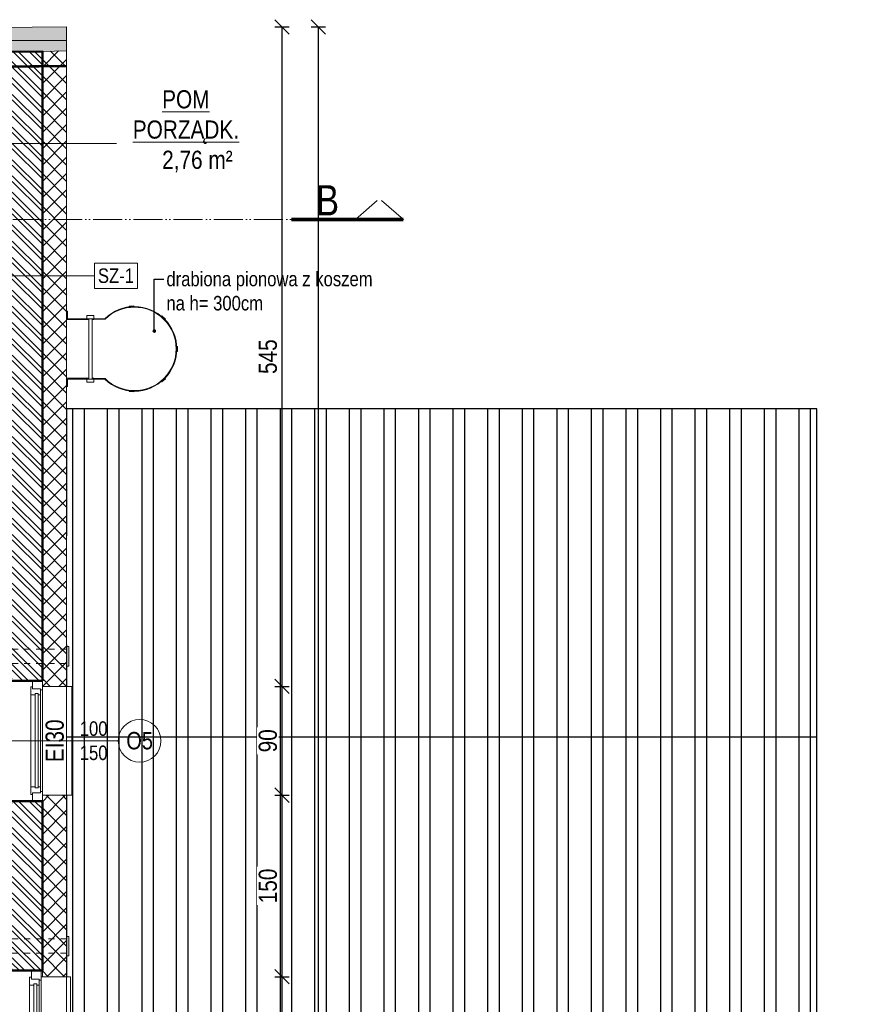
# Model space of a CAD drawing. Header units: millimetres. Extents: x 31175 to 52214, y -18116 to -5516.
# Tile 39 of 155: x 35409 to 36113, y -12639 to -11825. Entities that reach past the tile are written whole.
import ezdxf
from ezdxf import colors
from ezdxf.entities.mleader import LeaderData, LeaderLine
from ezdxf.math import Vec2, Vec3

# ---------------------------------------------------------------- set-up
doc = ezdxf.new("R2010")
doc.units = ezdxf.units.MM
doc.linetypes.add('3', pattern=[1, 0.5, -0.5])
doc.linetypes.add('ACAD_ISO05W100', pattern=[33, 24, -3, 0, -3, 0, -3])
doc.layers.get('Defpoints').update_dxf_attribs({"color": 6})
for name, color, linetype, lineweight in [('A-ciekie', 161, 'Continuous', 9), ('A-kreskowanie', 253, 'Continuous', 0), ('A-OKN', 154, 'Continuous', 9), ('A-opis', 130, 'Continuous', 9), ('A-wymiar', 177, 'Continuous', 0), ('A_opis_warstw', 220, 'Continuous', 5), ('A_p_poż', 7, 'Continuous', 0), ('A_SCIANA_ISTN', 253, 'Continuous', 25), ('A_SCIANA_PROJ_KONSTRUKCJA', 3, 'Continuous', 50), ('elewacja C', 253, 'Continuous', 0), ('ELEWACJA_PROJ_GRUBA', 4, 'Continuous', 40)]:
    doc.layers.add(name, color=color, linetype=linetype, lineweight=lineweight)
doc.layers.add('A-izolacja', color=7, linetype='Continuous', lineweight=9, true_color=0x4775ff)
doc.styles.get("Standard").update_dxf_attribs({"font": 'ARIALN.TTF'})
doc.styles.add('wymiary', font='ARIALN.TTF')
doc.dimstyles.new('anka', dxfattribs={"dimtxt": 15, "dimasz": 12, "dimexe": 6, "dimexo": 0.0625, "dimgap": 4, "dimtad": 1, "dimdec": 0, "dimzin": 0, "dimdsep": 46, "dimtxsty": 'wymiary', "dimblk": 'OBLIQUE', "dimcen": 0.09, "dimclrt": 7, "dimadec": 0, "dimazin": 0, "dimtfac": 1, "dimtdec": 0, "dimtix": 1, "dimtofl": 0, "dimtmove": 0, "dimatfit": 3, "dimldrblk": 'OBLIQUE', "dimfxl": 6, "dimfxlon": 1, "dimtfill": 1, "dimtolj": 1, "dimtzin": 0, "dimarcsym": 0})
pattern_1 = [(270, (29718.72, 24302.287), (28.575, -1e-14), []), (270, (29709.194, 24292.762), (28.575, -1e-14), [])]

# ---------------------------------------------------------------- blocks, each defined once
blk = doc.blocks.new('*U44')
at = {"layer": 'A-ciekie'}
for p, q in [((18180.78, 17387.75), (18180.78, 17490.75)), ((18180.78, 17490.75), (18182.78, 17490.75)), ((18231.12, 17484.25), (18226.78, 17484.25)), ((18231.12, 17394.25), (18231.12, 17484.25)), ((18226.78, 17394.25), (18231.12, 17394.25)), ((18182.78, 17387.75), (18180.78, 17387.75))]:
    blk.add_line(p, q, dxfattribs=at)
at = {"layer": 'A-izolacja'}
for points in [[(18206.78, 17489.25), (18206.78, 17484.25), (18226.78, 17484.25)], [(18206.78, 17489.25), (18206.78, 17484.25), (18226.78, 17484.25)], [(18206.78, 17489.25), (18206.78, 17484.25), (18226.78, 17484.25)], [(18226.78, 17484.25), (18206.78, 17484.25), (18206.78, 17489.25)], [(18206.78, 17389.25), (18206.78, 17394.25), (18226.78, 17394.25)], [(18226.78, 17394.25), (18206.78, 17394.25), (18206.78, 17389.25)]]:
    blk.add_lwpolyline(points, dxfattribs=at)
at = {"layer": 'A-OKN', "color": 250}
for p, q in [((18197.28, 17477.25), (18197.28, 17483.75)), ((18197.28, 17483.75), (18198.78, 17483.75)), ((18198.78, 17482.75), (18198.78, 17489.25)), ((18198.78, 17489.25), (18206.78, 17489.25)), ((18198.78, 17483.75), (18198.78, 17482.25)), ((18206.78, 17489.25), (18206.78, 17481.25)), ((18198.78, 17482.25), (18205.28, 17482.25)), ((18205.28, 17482.25), (18205.28, 17477.25)), ((18206.78, 17481.25), (18205.28, 17481.25)), ((18197.28, 17394.75), (18197.28, 17401.25)), ((18198.78, 17394.75), (18197.28, 17394.75)), ((18205.28, 17396.25), (18198.78, 17396.25)), ((18198.78, 17396.25), (18198.78, 17394.75)), ((18198.78, 17389.25), (18198.78, 17395.75)), ((18205.28, 17401.25), (18205.28, 17396.25)), ((18205.28, 17396.25), (18205.28, 17397.25)), ((18205.28, 17397.25), (18206.78, 17397.25)), ((18206.78, 17397.25), (18206.78, 17389.25))]:
    blk.add_line(p, q, dxfattribs=at)
at = {"layer": 'A-OKN'}
for p, q in [((18200.78, 17477.25), (18197.28, 17477.25)), ((18197.28, 17401.25), (18197.28, 17477.25)), ((18200.78, 17478.25), (18200.78, 17477.25)), ((18200.78, 17478.25), (18203.28, 17478.25)), ((18203.28, 17478.25), (18200.78, 17478.25)), ((18200.78, 17478.25), (18200.78, 17477.25)), ((18200.78, 17400.25), (18200.78, 17477.25)), ((18203.28, 17477.25), (18203.28, 17478.25)), ((18203.28, 17477.25), (18203.28, 17478.25)), ((18203.28, 17477.25), (18203.28, 17400.25)), ((18205.28, 17477.25), (18203.28, 17477.25)), ((18205.28, 17401.75), (18205.28, 17477.25)), ((18205.28, 17477.25), (18205.28, 17401.25)), ((18206.78, 17481.25), (18206.78, 17397.25)), ((18197.28, 17401.25), (18200.78, 17401.25)), ((18200.78, 17401.25), (18200.78, 17400.25)), ((18203.28, 17400.25), (18200.78, 17400.25)), ((18200.78, 17400.25), (18203.28, 17400.25)), ((18203.28, 17401.25), (18205.28, 17401.25)), ((18203.28, 17400.25), (18203.28, 17401.25))]:
    blk.add_line(p, q, dxfattribs=at)
blk = doc.blocks.new('*U55')
at = {"layer": 'A-ciekie'}
for p, q in [((18179.78, 17387.75), (18179.78, 17490.75)), ((18179.78, 17490.75), (18181.78, 17490.75)), ((18231.12, 17484.25), (18226.78, 17484.25)), ((18231.12, 17394.25), (18231.12, 17484.25)), ((18226.78, 17394.25), (18231.12, 17394.25)), ((18181.78, 17387.75), (18179.78, 17387.75))]:
    blk.add_line(p, q, dxfattribs=at)
at = {"layer": 'A-izolacja'}
for points in [[(18206.78, 17489.25), (18206.78, 17484.25), (18226.78, 17484.25)], [(18206.78, 17489.25), (18206.78, 17484.25), (18226.78, 17484.25)], [(18206.78, 17489.25), (18206.78, 17484.25), (18226.78, 17484.25)], [(18226.78, 17484.25), (18206.78, 17484.25), (18206.78, 17489.25)], [(18206.78, 17389.25), (18206.78, 17394.25), (18226.78, 17394.25)], [(18226.78, 17394.25), (18206.78, 17394.25), (18206.78, 17389.25)]]:
    blk.add_lwpolyline(points, dxfattribs=at)
at = {"layer": 'A-OKN', "color": 250}
for p, q in [((18197.28, 17477.25), (18197.28, 17483.75)), ((18197.28, 17483.75), (18198.78, 17483.75)), ((18198.78, 17482.75), (18198.78, 17489.25)), ((18198.78, 17489.25), (18206.78, 17489.25)), ((18198.78, 17483.75), (18198.78, 17482.25)), ((18206.78, 17489.25), (18206.78, 17481.25)), ((18198.78, 17482.25), (18205.28, 17482.25)), ((18205.28, 17482.25), (18205.28, 17477.25)), ((18206.78, 17481.25), (18205.28, 17481.25)), ((18197.28, 17394.75), (18197.28, 17401.25)), ((18198.78, 17394.75), (18197.28, 17394.75)), ((18205.28, 17396.25), (18198.78, 17396.25)), ((18198.78, 17396.25), (18198.78, 17394.75)), ((18198.78, 17389.25), (18198.78, 17395.75)), ((18205.28, 17401.25), (18205.28, 17396.25)), ((18205.28, 17396.25), (18205.28, 17397.25)), ((18205.28, 17397.25), (18206.78, 17397.25)), ((18206.78, 17397.25), (18206.78, 17389.25))]:
    blk.add_line(p, q, dxfattribs=at)
at = {"layer": 'A-OKN'}
for p, q in [((18200.78, 17477.25), (18197.28, 17477.25)), ((18197.28, 17401.25), (18197.28, 17477.25)), ((18200.78, 17478.25), (18200.78, 17477.25)), ((18200.78, 17478.25), (18203.28, 17478.25)), ((18203.28, 17478.25), (18200.78, 17478.25)), ((18200.78, 17478.25), (18200.78, 17477.25)), ((18200.78, 17400.25), (18200.78, 17477.25)), ((18203.28, 17477.25), (18203.28, 17478.25)), ((18203.28, 17477.25), (18203.28, 17478.25)), ((18203.28, 17477.25), (18203.28, 17400.25)), ((18205.28, 17477.25), (18203.28, 17477.25)), ((18205.28, 17401.75), (18205.28, 17477.25)), ((18205.28, 17477.25), (18205.28, 17401.25)), ((18206.78, 17481.25), (18206.78, 17397.25)), ((18197.28, 17401.25), (18200.78, 17401.25)), ((18200.78, 17401.25), (18200.78, 17400.25)), ((18203.28, 17400.25), (18200.78, 17400.25)), ((18200.78, 17400.25), (18203.28, 17400.25)), ((18203.28, 17401.25), (18205.28, 17401.25)), ((18203.28, 17400.25), (18203.28, 17401.25))]:
    blk.add_line(p, q, dxfattribs=at)
blk = doc.blocks.new('_OBLIQUE')
at = {"color": 0, "linetype": 'ByBlock'}
blk.add_line((-0.5, -0.5), (0.5, 0.5), dxfattribs=at)
blk = doc.blocks.new('*D434')
at = {"layer": 'A-wymiar', "color": 0, "lineweight": -2, "transparency": 16777216}
for p, q in [((35619.59, -12615.9), (35631.59, -12615.9)), ((35625.59, -12705.9), (35625.59, -12615.9)), ((35619.59, -12705.9), (35631.59, -12705.9))]:
    blk.add_line(p, q, dxfattribs=at)
at = {"layer": 'Defpoints', "color": 0, "transparency": 16777216}
for p in [(35447.54, -12615.9), (35625.59, -12615.9), (35447.54, -12705.9)]:
    blk.add_point(p, dxfattribs=at)
at = {"layer": 'A-wymiar', "color": 0, "lineweight": -2, "transparency": 16777216, "xscale": 12, "yscale": 12, "zscale": 12}
for p, rotation in [((35625.59, -12615.9), 90), ((35625.59, -12705.9), 270)]:
    blk.add_blockref('_OBLIQUE', p, dxfattribs=dict(at, rotation=rotation))
at = {"layer": 'A-wymiar', "color": 7, "transparency": 16777216, "insert": (35613.93, -12660.9), "char_height": 15, "attachment_point": 5, "rotation": 90, "style": 'wymiary', "bg_fill": 3, "box_fill_scale": 1.1, "bg_fill_color": 256, "bg_fill_true_color": 13158600, "bg_fill_transparency": 0}
blk.add_mtext('\\A1;90', dxfattribs=at)
blk = doc.blocks.new('*D435')
at = {"layer": 'A-wymiar', "color": 0, "lineweight": -2, "transparency": 16777216}
for p, q in [((35619.59, -12465.9), (35631.59, -12465.9)), ((35625.59, -12615.9), (35625.59, -12465.9)), ((35619.59, -12615.9), (35631.59, -12615.9))]:
    blk.add_line(p, q, dxfattribs=at)
at = {"layer": 'Defpoints', "color": 0, "transparency": 16777216}
for p in [(35447.54, -12465.9), (35625.59, -12465.9), (35447.54, -12615.9)]:
    blk.add_point(p, dxfattribs=at)
at = {"layer": 'A-wymiar', "color": 0, "lineweight": -2, "transparency": 16777216, "xscale": 12, "yscale": 12, "zscale": 12}
for p, rotation in [((35625.59, -12465.9), 90), ((35625.59, -12615.9), 270)]:
    blk.add_blockref('_OBLIQUE', p, dxfattribs=dict(at, rotation=rotation))
at = {"layer": 'A-wymiar', "color": 7, "transparency": 16777216, "insert": (35613.93, -12540.9), "char_height": 15, "attachment_point": 5, "rotation": 90, "style": 'wymiary', "bg_fill": 3, "box_fill_scale": 1.1, "bg_fill_color": 256, "bg_fill_true_color": 13158600, "bg_fill_transparency": 0}
blk.add_mtext('\\A1;150', dxfattribs=at)
blk = doc.blocks.new('*D436')
at = {"layer": 'A-wymiar', "color": 0, "lineweight": -2, "transparency": 16777216}
for p, q in [((35619.59, -12375.9), (35631.59, -12375.9)), ((35625.59, -12465.9), (35625.59, -12375.9)), ((35619.59, -12465.9), (35631.59, -12465.9))]:
    blk.add_line(p, q, dxfattribs=at)
at = {"layer": 'Defpoints', "color": 0, "transparency": 16777216}
for p in [(35447.54, -12375.9), (35625.59, -12375.9), (35447.54, -12465.9)]:
    blk.add_point(p, dxfattribs=at)
at = {"layer": 'A-wymiar', "color": 0, "lineweight": -2, "transparency": 16777216, "xscale": 12, "yscale": 12, "zscale": 12}
for p, rotation in [((35625.59, -12375.9), 90), ((35625.59, -12465.9), 270)]:
    blk.add_blockref('_OBLIQUE', p, dxfattribs=dict(at, rotation=rotation))
at = {"layer": 'A-wymiar', "color": 7, "transparency": 16777216, "insert": (35613.93, -12420.9), "char_height": 15, "attachment_point": 5, "rotation": 90, "style": 'wymiary', "bg_fill": 3, "box_fill_scale": 1.1, "bg_fill_color": 256, "bg_fill_true_color": 13158600, "bg_fill_transparency": 0}
blk.add_mtext('\\A1;90', dxfattribs=at)
blk = doc.blocks.new('*D437')
at = {"layer": 'A-wymiar', "color": 0, "lineweight": -2, "transparency": 16777216}
for p, q in [((35619.59, -11830.8), (35631.59, -11830.8)), ((35625.59, -12375.9), (35625.59, -11830.8)), ((35619.59, -12375.9), (35631.59, -12375.9))]:
    blk.add_line(p, q, dxfattribs=at)
at = {"layer": 'Defpoints', "color": 0, "transparency": 16777216}
for p in [(35447.54, -11830.8), (35625.59, -11830.8), (35447.54, -12375.9)]:
    blk.add_point(p, dxfattribs=at)
at = {"layer": 'A-wymiar', "color": 0, "lineweight": -2, "transparency": 16777216, "xscale": 12, "yscale": 12, "zscale": 12}
for p, rotation in [((35625.59, -11830.8), 90), ((35625.59, -12375.9), 270)]:
    blk.add_blockref('_OBLIQUE', p, dxfattribs=dict(at, rotation=rotation))
at = {"layer": 'A-wymiar', "color": 7, "transparency": 16777216, "insert": (35613.96, -12103.35), "char_height": 15, "attachment_point": 5, "rotation": 90, "style": 'wymiary', "bg_fill": 3, "box_fill_scale": 1.1, "bg_fill_color": 256, "bg_fill_true_color": 13158600, "bg_fill_transparency": 0}
blk.add_mtext('\\A1;545', dxfattribs=at)
blk = doc.blocks.new('*D166')
at = {"layer": 'A-wymiar', "color": 0, "lineweight": -2, "transparency": 16777216}
for p, q in [((35649.59, -11830.8), (35661.59, -11830.8)), ((35655.59, -11830.8), (35655.59, -13562.48)), ((35649.59, -13562.48), (35661.59, -13562.48))]:
    blk.add_line(p, q, dxfattribs=at)
at = {"layer": 'Defpoints', "color": 0, "transparency": 16777216}
for p in [(35447.54, -11830.8), (35427.54, -13562.48), (35655.59, -13562.48)]:
    blk.add_point(p, dxfattribs=at)
at = {"layer": 'A-wymiar', "color": 0, "lineweight": -2, "transparency": 16777216, "xscale": 12, "yscale": 12, "zscale": 12}
for p, rotation in [((35655.59, -11830.8), 90), ((35655.59, -13562.48), 270)]:
    blk.add_blockref('_OBLIQUE', p, dxfattribs=dict(at, rotation=rotation))
at = {"layer": 'A-wymiar', "color": 7, "transparency": 16777216, "insert": (35643.93, -12696.64), "char_height": 15, "attachment_point": 5, "rotation": 90, "style": 'wymiary', "bg_fill": 3, "box_fill_scale": 1.1, "bg_fill_color": 256, "bg_fill_true_color": 13158600, "bg_fill_transparency": 0}
blk.add_mtext('\\A1;1732', dxfattribs=at)
blk = doc.blocks.new('_Dot')
at = {"color": 0, "linetype": 'ByBlock', "lineweight": -2}
blk.add_line((-0.5, 0), (-1, 0), dxfattribs=at)
at = {"color": 0, "linetype": 'ByBlock', "const_width": 0.5}
blk.add_lwpolyline([(-0.25, 0, 1), (0.25, 0, 1)], format="xyb", close=True, dxfattribs=at)
blk = doc.blocks.new('drabina')
at = {"layer": 'A-ciekie'}
for p, q in [((-250, -183), (250, -183)), ((-250, -211), (250, -211))]:
    blk.add_line(p, q, dxfattribs=at)
for points in [[(-250, -8), (-312, -8), (-312, 0), (-242, 0), (-242, -8)], [(250, -8), (312, -8), (312, 0), (242, 0), (242, -8)], [(-250, -8), (-250, -226)], [(-242, -183), (-242, -8)], [(242, -183), (242, -8)], [(250, -8), (250, -226)], [(-250, -316.1), (-250, -168), (-245, -168), (-245, -183)], [(-245, -226), (-242, -226), (-242, -211)], [(-245, -211), (-245, -318.1)], [(245, -226), (242, -226), (242, -211)], [(250, -316.1), (250, -168), (245, -168), (245, -183)], [(245, -211), (245, -318.1)]]:
    blk.add_lwpolyline(points, dxfattribs=at)
for points in [[(-275, -168), (-250, -168), (-250, -226), (-275, -226)], [(275, -168), (250, -168), (250, -226), (275, -226)], [(-347.8, -516.6), (-350.5, -556.5), (-355.5, -556.2), (-352.7, -516.3)], [(350.5, -556.5), (347.8, -516.6), (352.7, -516.3), (355.5, -556.2)], [(-269.6, -785.1), (-242.3, -814.3), (-246, -817.7), (-273.3, -788.5)], [(242.3, -814.3), (269.6, -785.1), (273.3, -788.5), (246, -817.7)], [(-20, -911), (20, -911), (20, -916), (-20, -916)]]:
    blk.add_lwpolyline(points, close=True, dxfattribs=at)
for radius, start, end in [(350, 135.58469, 44.41531), (345, 135.24671, 44.75329)]:
    blk.add_arc((0, -561), radius, start, end, dxfattribs=at)

msp = doc.modelspace()

# ---------------------------------------------------------------- hatches: boundary and pattern name
at = {"layer": 'A-izolacja'}
h = msp.add_hatch(dxfattribs=at)
h.set_pattern_fill('ANSI37', color=256, scale=3, angle=-90)
h.set_pattern_definition([(315, (-56.926, -40.622), (6.735192, 6.735192), []), (45, (-56.926, -40.622), (-6.735192, 6.735192), [])])
h.paths.add_polyline_path([(35447.27, -11850.51), (35427.54, -11850.99), (35427.54, -12375.9), (35447.54, -12375.9)])
h = msp.add_hatch(dxfattribs=at)
h.set_pattern_fill('ANSI37', color=256, scale=3, angle=-90)
h.set_pattern_definition([(315, (-55.926, -40.622), (6.735192, 6.735192), []), (45, (-55.926, -40.622), (-6.735192, 6.735192), [])])
h.paths.add_polyline_path([(35447.54, -12465.9), (35427.54, -12465.9), (35427.54, -12635.9), (35427.54, -12615.9), (35447.54, -12615.9)])
at = {"layer": 'A-kreskowanie', "true_color": 0xe06f1f}
h = msp.add_hatch(dxfattribs=at)
h.set_pattern_fill('HONEY', color=32, angle=-90)
h.paths.add_polyline_path([(35447.54, -11830.8), (35069.73, -11834.47), (35069.73, -11854.47), (35427.54, -11850.99), (35447.54, -11850.5)])
at = {"layer": 'A-kreskowanie', "lineweight": 5, "true_color": 0xeb7500}
h = msp.add_hatch(dxfattribs=at)
h.set_pattern_fill('ANSI32', color=30, angle=-90)
h.set_pattern_definition([(315, (-56.926, -40.622), (6.735192, 6.735192), []), (315, (-56.926, -45.112), (6.735192, 6.735192), [])])
h.paths.add_polyline_path([(35402.54, -12371.4), (35427.54, -12371.4), (35427.54, -11850.99), (34523.37, -11859.83), (34523.45, -11884.83), (35402.71, -11876.24)])
h.paths.add_polyline_path([(35427.54, -12470.9), (35402.54, -12470.9), (35402.54, -12504.06), (35402.54, -12549.06), (35402.54, -12610.9), (35427.54, -12610.9)])
at = {"layer": 'A_SCIANA_ISTN', "transparency": 33554610}
h = msp.add_hatch(dxfattribs=at)
h.set_pattern_fill('ANSI32', color=256, scale=3, angle=225)
h.set_pattern_definition(pattern_1)
h.paths.add_polyline_path([(36067.54, -12417.98), (36067.54, -12146.48), (35446.54, -12146.48), (35446.54, -12417.98)])
h = msp.add_hatch(dxfattribs=at)
h.set_pattern_fill('ANSI32', color=256, scale=3, angle=225)
h.set_pattern_definition(pattern_1)
h.paths.add_polyline_path([(36067.54, -12689.48), (36067.54, -12417.98), (35446.54, -12417.98), (35446.54, -12689.48)])

# ---------------------------------------------------------------- linework, layer by layer
at = {"layer": 'A-izolacja'}
for points in [[(34569.66, -11839.32), (35447.54, -11830.8), (35447.54, -11830.8)], [(35447.54, -11830.8), (35447.54, -12375.9)], [(35427.54, -11850.99), (35447.54, -11850.5)], [(35447.54, -12341.48), (35447.54, -12375.9)], [(35447.54, -12465.9), (35447.54, -12615.9)], [(35447.54, -12465.9), (35447.54, -12615.9)], [(35427.54, -12610.9), (35427.54, -12615.9), (35447.54, -12615.9)]]:
    msp.add_lwpolyline(points, dxfattribs=at)
at = {"layer": 'A-opis', "color": 156, "true_color": 0x0f468a}
msp.add_lwpolyline([(35488.75, -11927.25), (35382.28, -11927.25)], dxfattribs=at)
at = {"layer": 'A-opis', "color": 212, "linetype": 'ACAD_ISO05W100', "true_color": 0xe01fda}
for points in [[(35686.2, -11990.09), (35706.08, -11972.87)], [(35725.96, -11990.09), (35706.08, -11972.87)], [(35725.96, -11990.09), (35067.12, -11990.09), (35067.12, -12234.48), (34124.4, -12234.48)]]:
    msp.add_lwpolyline(points, dxfattribs=at)
at = {"layer": 'A-opis', "color": 212, "true_color": 0xe01fda, "const_width": 3}
msp.add_lwpolyline([(35725.96, -11990.09), (35633.25, -11990.09)], dxfattribs=at)
at = {"layer": 'A-opis', "lineweight": 9}
msp.add_lwpolyline([(35400.54, -12420.9), (35490.3, -12420.9)], dxfattribs=at)
msp.add_circle((35507.94, -12420.9), 17.64, dxfattribs=at)
at = {"layer": 'A_SCIANA_ISTN'}
for points in [[(35450.89, -12689.48), (36067.54, -12689.48), (36067.54, -12146.48), (35447.54, -12146.48), (35447.54, -12251.48)], [(35447.54, -12341.48), (35447.54, -12375.9)], [(36067.54, -12417.98), (35447.54, -12417.98)], [(35447.54, -12465.9), (35447.54, -12615.9)]]:
    msp.add_lwpolyline(points, dxfattribs=at)
at = {"layer": 'A_SCIANA_PROJ_KONSTRUKCJA'}
for points in [[(34523.37, -11859.83), (35427.54, -11850.99), (35427.54, -12371.4)], [(35402.54, -12371.4), (35427.54, -12371.4)], [(35402.54, -12470.9), (35427.54, -12470.9)], [(35427.54, -12470.9), (35427.54, -12610.9)], [(35402.54, -12610.9), (35427.54, -12610.9)]]:
    msp.add_lwpolyline(points, dxfattribs=at)
at = {"layer": 'ELEWACJA_PROJ_GRUBA', "lineweight": 9}
msp.add_lwpolyline([(35427.54, -12610.9), (35390.99, -12610.9)], dxfattribs=at)

# ---------------------------------------------------------------- block references
at = {"layer": 'elewacja C', "xscale": -1, "rotation": 180}
for name, p in [('*U55', (17220.76, 5018.35)), ('*U44', (17219.76, 4778.35))]:
    msp.add_blockref(name, p, dxfattribs=at)

# ---------------------------------------------------------------- texts
at = {"layer": 'A-opis', "color": 156, "true_color": 0x0f468a, "char_height": 15, "attachment_point": 1, "style": 'wymiary'}
for s, insert in [('\\pi45.743;{\\LPOM \\P\\pi21.493;PORZĄDK.\\P\\pi35.266;}2,76 m²', (35480.79, -11883.1)), ('\\pi50.174;{\\LWC\\P\\pi35.332;}6,61 m²', (35108.67, -12083.8)), ('\\pi23.166;{\\LJADALNIA\\P\\pi23.038;(20 miejsc)\\P\\pi30.59;}36,58 m²', (35025.86, -12359.59))]:
    msp.add_mtext_dynamic_manual_height_columns(s, width=128.0244, gutter_width=12.5, heights=[0], dxfattribs=dict(at, insert=insert))
at = {"layer": 'A-opis', "color": 212, "true_color": 0xe01fda, "insert": (35672.73, -11961.6), "char_height": 25, "attachment_point": 3}
msp.add_mtext_dynamic_manual_height_columns('B', width=15.8467, gutter_width=12.5, heights=[0], dxfattribs=at)
at = {"layer": 'A-opis', "lineweight": 9, "attachment_point": 5}
for s, width, insert, char_height in [('100\\P150', 8.1842, (35469.92, -12420.9), 12), ('O5', 15.5896, (35507.94, -12420.9), 14.4)]:
    msp.add_mtext_dynamic_manual_height_columns(s, width=width, gutter_width=12.5, heights=[0], dxfattribs=dict(at, insert=insert, char_height=char_height))

# ---------------------------------------------------------------- leaders
at = {"layer": 'A-opis', "lineweight": 9}
ml = msp.add_multileader_mtext('Standard', dxfattribs=at)
ml.set_content('nawietrzak ścienny %%C125 \\Pz anemostatem, wyposażony \\Pw klapę p.poż, topikową EI30', color=256)
ml.set_leader_properties()
ml.build(insert=Vec2(0, 0))
ml.multileader.update_dxf_attribs({"dogleg_length": 56.03, "arrow_head_size": 8})
ctx = ml.context
ctx.base_point, ctx.char_height, ctx.arrow_head_size, ctx.plane_origin = Vec3(35151.13, -12350.08), 13, 8, Vec3(35400.55, -12350.08)
notes = []
notes.append((ctx, [(0, (1, 1, 0), (35352.28, -12350.08), (-1, 0), 5, [(0, [(35400.55, -12350.08)], 0, [])])]))
ctx.mtext.insert, ctx.mtext.flow_direction = Vec3(35153.13, -12341.7), 5
for ctx, leaders in notes:
    for number, flags, end, landing, length, lines in leaders:
        leader = LeaderData()
        leader.index, (leader.has_last_leader_line, leader.has_dogleg_vector, leader.attachment_direction) = number, flags
        leader.last_leader_point, leader.dogleg_vector, leader.dogleg_length = Vec3(end), Vec3(landing), length
        for number, points, colour, breaks in lines:
            line = LeaderLine()
            line.index, line.vertices, line.color, line.breaks = number, Vec3.list(points), colors.encode_raw_color(colour), breaks
            leader.lines.append(line)
        ctx.leaders.append(leader)

# ---------------------------------------------------------------- next in the draw order: dimensions: what is measured, and where the dimension line sits
at = {"layer": 'A-wymiar'}
dim = msp.add_linear_dim(base=(35625.59, -12615.9), p1=(35447.54, -12705.9), p2=(35447.54, -12615.9), angle=90, dimstyle='anka', override={"dimtmove": 1}, dxfattribs=at)
dim.commit()
dim.dimension.update_dxf_attribs({"geometry": '*D434', "text_midpoint": (35613.93, -12660.9)})

# ---------------------------------------------------------------- next in the draw order: dimensions: what is measured, and where the dimension line sits
dim = msp.add_linear_dim(base=(35625.59, -12465.9), p1=(35447.54, -12615.9), p2=(35447.54, -12465.9), angle=90, dimstyle='anka', override={"dimtmove": 1}, dxfattribs=at)
dim.commit()
dim.dimension.update_dxf_attribs({"geometry": '*D435', "text_midpoint": (35613.93, -12540.9)})

# ---------------------------------------------------------------- next in the draw order: dimensions: what is measured, and where the dimension line sits
dim = msp.add_linear_dim(base=(35625.59, -12375.9), p1=(35447.54, -12465.9), p2=(35447.54, -12375.9), angle=90, dimstyle='anka', override={"dimtmove": 1}, dxfattribs=at)
dim.commit()
dim.dimension.update_dxf_attribs({"geometry": '*D436', "text_midpoint": (35613.93, -12420.9)})

# ---------------------------------------------------------------- next in the draw order: dimensions: what is measured, and where the dimension line sits
dim = msp.add_linear_dim(base=(35625.59, -11830.8), p1=(35447.54, -12375.9), p2=(35447.54, -11830.8), angle=90, dimstyle='anka', override={"dimtmove": 1}, dxfattribs=at)
dim.commit()
dim.dimension.update_dxf_attribs({"geometry": '*D437', "text_midpoint": (35613.96, -12103.35)})

# ---------------------------------------------------------------- next in the draw order: dimensions: what is measured, and where the dimension line sits
dim = msp.add_linear_dim(base=(35655.59, -13562.48), p1=(35447.54, -11830.8), p2=(35427.54, -13562.48), angle=90, dimstyle='anka', dxfattribs=at)
dim.commit()
dim.dimension.update_dxf_attribs({"geometry": '*D166', "text_midpoint": (35643.93, -12696.64)})

# ---------------------------------------------------------------- next in the draw order: linework, layer by layer
at = {"layer": 'A-opis', "linetype": '3', "lineweight": 9, "ltscale": 10}
for points in [[(35402.55, -12345.08), (35447.48, -12345.08)], [(35402.55, -12357.08), (35447.48, -12357.08)], [(35402.55, -12584.58), (35447.48, -12584.58)], [(35402.55, -12596.58), (35447.48, -12596.58)]]:
    msp.add_lwpolyline(points, dxfattribs=at)
at = {"layer": 'A-opis', "lineweight": 9}
for points in [[(35447.48, -12345.08), (35447.48, -12343.08), (35449.48, -12343.08), (35449.48, -12357.08), (35449.48, -12359.08), (35447.54, -12359.08), (35447.54, -12345.08)], [(35447.48, -12584.58), (35447.48, -12582.58), (35449.48, -12582.58), (35449.48, -12596.58), (35449.48, -12598.58), (35447.54, -12598.58), (35447.54, -12584.58)]]:
    msp.add_lwpolyline(points, dxfattribs=at)
at = {"layer": 'A-wymiar'}
msp.add_lwpolyline([(34302.54, -11841.92), (35447.54, -11841.92), (35447.54, -13564.48), (34302.54, -13564.48)], close=True, dxfattribs=at)
at = {"layer": 'A_opis_warstw'}
for points in [[(35470.51, -12026.02), (35470.51, -12046.96), (35506.18, -12046.96), (35506.18, -12026.02), (35470.51, -12026.02)], [(35470.51, -12036.49), (35402.54, -12036.49)]]:
    msp.add_lwpolyline(points, dxfattribs=at)
at = {"layer": 'A_p_poż', "color": 1, "linetype": 'ACAD_ISO05W100', "const_width": 2}
msp.add_lwpolyline([(35447.54, -11863.11), (34302.54, -11873.72)], dxfattribs=at)

# ---------------------------------------------------------------- next in the draw order: block references
at = {"layer": 'A-wymiar', "xscale": 0.1, "yscale": 0.1, "zscale": 0.1, "rotation": 89.99999999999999}
msp.add_blockref('drabina', (35447.54, -12096.95), dxfattribs=at)

# ---------------------------------------------------------------- next in the draw order: texts
at = {"layer": 'A_opis_warstw', "insert": (35488.34, -12036.49), "char_height": 12, "attachment_point": 5}
msp.add_mtext_dynamic_manual_height_columns('SZ-1', width=38.4706, gutter_width=12.5, heights=[0], dxfattribs=at)
at = {"layer": 'A_p_poż', "color": 1, "linetype": 'ACAD_ISO05W100', "insert": (35430.21, -12420.9), "char_height": 15, "attachment_point": 2, "rotation": 90}
msp.add_mtext_dynamic_manual_height_columns('EI30', width=40.9808, gutter_width=12.5, heights=[0], dxfattribs=at)

# ---------------------------------------------------------------- next in the draw order: leaders
at = {"layer": 'A-opis'}
ml = msp.add_multileader_mtext('Standard', dxfattribs=at)
ml.set_content('drabiona pionowa z koszem\\Pna h= 300cm', color=256)
ml.set_leader_properties()
ml.set_arrow_properties(name='DOT')
ml.build(insert=Vec2(0, 0))
ml.multileader.update_dxf_attribs({"arrow_head_size": 3})
ctx = ml.context
ctx.base_point, ctx.char_height, ctx.arrow_head_size, ctx.plane_origin = Vec3(35528.06, -12039.24), 12, 3, Vec3(35520.06, -12083.81)
notes = []
notes.append((ctx, [(1, (1, 1, 0), (35520.06, -12039.24), (1, 0), 8, [(0, [(35520.06, -12082.19)], 0, [])])]))
ctx.mtext.insert, ctx.mtext.flow_direction = Vec3(35530.06, -12033.14), 5
for ctx, leaders in notes:
    for number, flags, end, landing, length, lines in leaders:
        leader = LeaderData()
        leader.index, (leader.has_last_leader_line, leader.has_dogleg_vector, leader.attachment_direction) = number, flags
        leader.last_leader_point, leader.dogleg_vector, leader.dogleg_length = Vec3(end), Vec3(landing), length
        for number, points, colour, breaks in lines:
            line = LeaderLine()
            line.index, line.vertices, line.color, line.breaks = number, Vec3.list(points), colors.encode_raw_color(colour), breaks
            leader.lines.append(line)
        ctx.leaders.append(leader)

doc.saveas('drawing.dxf')
